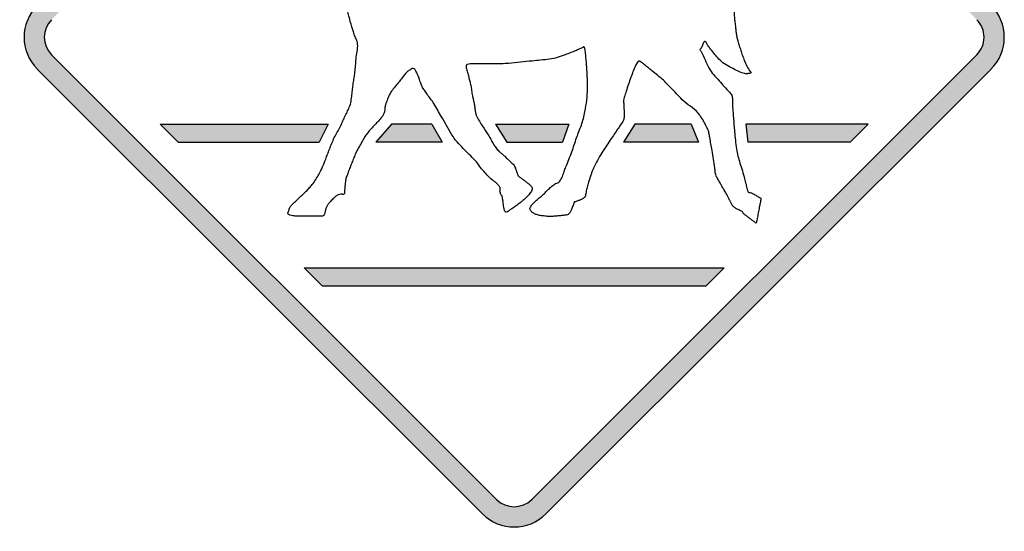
# Model space of a CAD drawing. Header units: inches. Extents: x -0.5 to 0.5, y -0.5 to 0.5.
# Tile 1 of 2: x -0.5 to 0.5, y -0.5 to 0.02. Entities that reach past the tile are written whole.
import ezdxf

# ---------------------------------------------------------------- set-up
doc = ezdxf.new("R2010")
doc.units = ezdxf.units.IN
doc.header["$MEASUREMENT"] = 0

msp = doc.modelspace()

# ---------------------------------------------------------------- hatches: boundary and pattern name
h = msp.add_hatch(color=7)
h.paths.add_polyline_path([(0.4865, -0.0325), (0.0325, -0.4865), (0.0277, -0.4907), (0.0227, -0.494), (0.0173, -0.4967), (0.0117, -0.4985), (0.0058, -0.4997), (0, -0.5), (-0.0058, -0.4997), (-0.0117, -0.4985), (-0.0173, -0.4967), (-0.0227, -0.494), (-0.0277, -0.4907), (-0.0325, -0.4865), (-0.4865, -0.0325), (-0.4907, -0.0277), (-0.494, -0.0227), (-0.4967, -0.0173), (-0.4985, -0.0117), (-0.4997, -0.0058), (-0.5, 0), (-0.4997, 0.0058), (-0.4985, 0.0117), (-0.4967, 0.0173), (-0.494, 0.0227), (-0.4907, 0.0277), (-0.4865, 0.0325), (-0.0325, 0.4865), (-0.0277, 0.4907), (-0.0227, 0.494), (-0.0173, 0.4967), (-0.0117, 0.4985), (-0.0058, 0.4997), (0, 0.5), (0.0058, 0.4997), (0.0117, 0.4985), (0.0173, 0.4967), (0.0227, 0.494), (0.0277, 0.4907), (0.0325, 0.4865), (0.4865, 0.0325), (0.4905, 0.0278), (0.4938, 0.0228), (0.4965, 0.0175), (0.4985, 0.0118), (0.4997, 0.006), (0.5, 0), (0.4997, -0.006), (0.4985, -0.0118), (0.4965, -0.0175), (0.4938, -0.0228), (0.4905, -0.0278), (0.4865, -0.0325)])
h.paths.add_polyline_path([(-0.472, -0.018), (-0.4743, -0.0153), (-0.4762, -0.0125), (-0.4777, -0.0095), (-0.4787, -0.0065), (-0.4792, -0.0032), (-0.4795, 0), (-0.4792, 0.0032), (-0.4787, 0.0065), (-0.4777, 0.0095), (-0.4762, 0.0125), (-0.4743, 0.0153), (-0.472, 0.0178), (-0.0178, 0.472), (-0.0153, 0.4743), (-0.0125, 0.4762), (-0.0095, 0.4777), (-0.0065, 0.4787), (-0.0032, 0.4792), (0, 0.4795), (0.0032, 0.4792), (0.0065, 0.4787), (0.0095, 0.4777), (0.0125, 0.4762), (0.0153, 0.4743), (0.0178, 0.472), (0.472, 0.0178), (0.4742, 0.0153), (0.476, 0.0127), (0.4775, 0.0097), (0.4785, 0.0065), (0.4792, 0.0033), (0.4795, 0), (0.4792, -0.0033), (0.4785, -0.0065), (0.4775, -0.0097), (0.476, -0.0127), (0.4742, -0.0153), (0.472, -0.018), (0.0178, -0.472), (0.0153, -0.4743), (0.0125, -0.4762), (0.0095, -0.4777), (0.0065, -0.4787), (0.0032, -0.4792), (0, -0.4795), (-0.0032, -0.4792), (-0.0065, -0.4787), (-0.0095, -0.4777), (-0.0125, -0.4762), (-0.0153, -0.4743), (-0.0178, -0.472), (-0.472, -0.018)], flags=0)
for points in [[(-0.3612, -0.0887), (-0.1898, -0.0887), (-0.1988, -0.107), (-0.3428, -0.107), (-0.3612, -0.0887)], [(-0.0735, -0.107), (-0.1412, -0.107), (-0.1252, -0.0887), (-0.084, -0.0887), (-0.0735, -0.107)], [(-0.0192, -0.0887), (0.0558, -0.0887), (0.0493, -0.107), (-0.0073, -0.107), (-0.0192, -0.0887)], [(0.188, -0.107), (0.1113, -0.107), (0.1232, -0.0887), (0.1807, -0.0887), (0.188, -0.107)], [(0.3612, -0.0887), (0.3428, -0.107), (0.2382, -0.107), (0.2363, -0.0887), (0.3612, -0.0887)], [(-0.2143, -0.2355), (0.2143, -0.2355), (0.196, -0.2538), (-0.196, -0.2538), (-0.2143, -0.2355)]]:
    msp.add_hatch(color=7).paths.add_polyline_path(points)

# ---------------------------------------------------------------- linework, layer by layer
at = {"color": 7}
for p, q in [((-0.472, -0.0179), (-0.0179, -0.472)), ((0.472, -0.0179), (0.0179, -0.472)), ((-0.4866, -0.0325), (-0.0324, -0.4866)), ((0.4866, -0.0325), (0.0324, -0.4866)), ((-0.3611, -0.0887), (-0.1899, -0.0887)), ((-0.3611, -0.0887), (-0.3428, -0.107)), ((-0.1899, -0.0887), (-0.1988, -0.107)), ((-0.1252, -0.0887), (-0.1412, -0.107)), ((-0.084, -0.0887), (-0.1252, -0.0887)), ((-0.084, -0.0887), (-0.0734, -0.107)), ((-0.0192, -0.0887), (0.0558, -0.0887)), ((-0.0192, -0.0887), (-0.0074, -0.107)), ((0.0558, -0.0887), (0.0493, -0.107)), ((0.1232, -0.0887), (0.1114, -0.107)), ((0.1807, -0.0887), (0.1232, -0.0887)), ((0.1807, -0.0887), (0.1879, -0.107)), ((0.3611, -0.0887), (0.2364, -0.0887)), ((0.2364, -0.0887), (0.2382, -0.107)), ((0.3611, -0.0887), (0.3428, -0.107)), ((-0.3428, -0.107), (-0.1988, -0.107)), ((-0.0734, -0.107), (-0.1412, -0.107)), ((-0.0074, -0.107), (0.0493, -0.107)), ((0.1879, -0.107), (0.1114, -0.107)), ((0.3428, -0.107), (0.2382, -0.107)), ((-0.2143, -0.2355), (0.2143, -0.2355)), ((-0.196, -0.2538), (-0.2143, -0.2355)), ((0.196, -0.2538), (0.2143, -0.2355)), ((-0.196, -0.2538), (0.196, -0.2538))]:
    msp.add_line(p, q, dxfattribs=at)
for points, knots in [([(0.0791, 0.1236), (0.0809, 0.1237), (0.0827, 0.1238), (0.0845, 0.124), (0.0863, 0.1242), (0.0881, 0.1244), (0.0899, 0.1246), (0.0916, 0.1248), (0.0934, 0.125), (0.0952, 0.1252), (0.0969, 0.1254), (0.0987, 0.1256), (0.1005, 0.1257), (0.1021, 0.1259), (0.1037, 0.1261), (0.1054, 0.1262), (0.107, 0.1263), (0.1087, 0.1264), (0.1103, 0.1265), (0.1115, 0.1266), (0.1127, 0.1266), (0.1138, 0.1266), (0.115, 0.1266), (0.1161, 0.1266), (0.1173, 0.1265), (0.1193, 0.1265), (0.1213, 0.1264), (0.1233, 0.1264), (0.1253, 0.1263), (0.1273, 0.1262), (0.1293, 0.1261), (0.1315, 0.126), (0.1338, 0.1259), (0.1361, 0.1258), (0.1383, 0.1257), (0.1406, 0.1255), (0.1429, 0.1254), (0.1449, 0.1253), (0.1469, 0.1252), (0.1489, 0.125), (0.1509, 0.1249), (0.1528, 0.1248), (0.1548, 0.1246), (0.1566, 0.1245), (0.1583, 0.1243), (0.16, 0.1241), (0.1617, 0.1239), (0.1634, 0.1236), (0.1651, 0.1233), (0.1675, 0.1228), (0.1697, 0.1223), (0.172, 0.1215), (0.1742, 0.1208), (0.1765, 0.1201), (0.1787, 0.1193), (0.1806, 0.1186), (0.1824, 0.1179), (0.1842, 0.1172), (0.186, 0.1164), (0.1878, 0.1157), (0.1896, 0.1148), (0.1913, 0.114), (0.193, 0.1131), (0.1947, 0.1121), (0.1964, 0.1111), (0.198, 0.11), (0.1995, 0.1089), (0.201, 0.1078), (0.2024, 0.1066), (0.2038, 0.1053), (0.2051, 0.104), (0.2064, 0.1027), (0.2076, 0.1013), (0.2092, 0.0996), (0.2106, 0.0979), (0.212, 0.0961), (0.2134, 0.0944), (0.2148, 0.0925), (0.216, 0.0907), (0.2171, 0.0889), (0.2182, 0.0871), (0.2192, 0.0853), (0.2202, 0.0835), (0.2211, 0.0816), (0.2219, 0.0797), (0.2226, 0.0781), (0.2233, 0.0764), (0.2239, 0.0747), (0.2246, 0.0731), (0.2251, 0.0714), (0.2256, 0.0696), (0.226, 0.0682), (0.2264, 0.0667), (0.2267, 0.0651), (0.227, 0.0636), (0.2271, 0.0621), (0.2272, 0.0606), (0.2272, 0.0589), (0.2272, 0.0573), (0.2271, 0.0557), (0.2271, 0.054), (0.2269, 0.0524), (0.2267, 0.0508), (0.2265, 0.0494), (0.2263, 0.048), (0.226, 0.0466), (0.2258, 0.0452), (0.2256, 0.0438), (0.2254, 0.0424), (0.2252, 0.0407), (0.225, 0.039), (0.2249, 0.0373), (0.2247, 0.0356), (0.2246, 0.0339), (0.2245, 0.0323), (0.2244, 0.0305), (0.2243, 0.0288), (0.2243, 0.0271), (0.2243, 0.0253), (0.2243, 0.0236), (0.2245, 0.0219), (0.2247, 0.0201), (0.2249, 0.0183), (0.225, 0.0166), (0.2252, 0.0148), (0.2254, 0.0131), (0.2257, 0.0113), (0.2258, 0.0099), (0.226, 0.0085), (0.2261, 0.0071), (0.2263, 0.0056), (0.2265, 0.0042), (0.2267, 0.0028), (0.2269, 0.0015), (0.2272, 0.0001), (0.2275, -0.0012), (0.2279, -0.0026), (0.2282, -0.0039), (0.2286, -0.0052), (0.229, -0.0068), (0.2295, -0.0084), (0.23, -0.0099), (0.2305, -0.0115), (0.231, -0.0131), (0.2314, -0.0146), (0.232, -0.0164), (0.2326, -0.0181), (0.2333, -0.0198), (0.2339, -0.0215), (0.2346, -0.0232), (0.2353, -0.0249), (0.2361, -0.0269), (0.2371, -0.0289), (0.2381, -0.0309), (0.2392, -0.0328), (0.2404, -0.0346), (0.2417, -0.0364)], [0, 0, 0, 0, 1, 1, 1, 2, 2, 2, 3, 3, 3, 4, 4, 4, 5, 5, 5, 6, 6, 6, 7, 7, 7, 8, 8, 8, 9, 9, 9, 10, 10, 10, 11, 11, 11, 12, 12, 12, 13, 13, 13, 14, 14, 14, 15, 15, 15, 16, 16, 16, 17, 17, 17, 18, 18, 18, 19, 19, 19, 20, 20, 20, 21, 21, 21, 22, 22, 22, 23, 23, 23, 24, 24, 24, 25, 25, 25, 26, 26, 26, 27, 27, 27, 28, 28, 28, 29, 29, 29, 30, 30, 30, 31, 31, 31, 32, 32, 32, 33, 33, 33, 34, 34, 34, 35, 35, 35, 36, 36, 36, 37, 37, 37, 38, 38, 38, 39, 39, 39, 40, 40, 40, 41, 41, 41, 42, 42, 42, 43, 43, 43, 44, 44, 44, 45, 45, 45, 46, 46, 46, 47, 47, 47, 48, 48, 48, 49, 49, 49, 50, 50, 50, 51, 51, 51, 52, 52, 52, 52]), ([(-0.1633, 0.0032), (-0.1638, 0.0047), (-0.1642, 0.0061), (-0.1647, 0.0075), (-0.1651, 0.0089), (-0.1656, 0.0104), (-0.166, 0.0118), (-0.1666, 0.0139), (-0.1672, 0.016), (-0.1677, 0.0181), (-0.1683, 0.0203), (-0.1689, 0.0224), (-0.1694, 0.0245), (-0.1699, 0.0263), (-0.1703, 0.028), (-0.1706, 0.0298), (-0.171, 0.0316), (-0.1714, 0.0333), (-0.1719, 0.035)], [0, 0, 0, 0, 1, 1, 1, 2, 2, 2, 3, 3, 3, 4, 4, 4, 5, 5, 5, 6, 6, 6, 6]), ([(0.4866, -0.0324), (0.4952, -0.0238), (0.5, -0.0122), (0.5, 0), (0.5, 0.0122), (0.4952, 0.0238), (0.4866, 0.0324)], [0, 0, 0, 0, 1, 1, 1, 2, 2, 2, 2]), ([(0.472, -0.0179), (0.4768, -0.0132), (0.4794, -0.0067), (0.4794, 0), (0.4794, 0.0067), (0.4768, 0.0132), (0.472, 0.0179)], [0, 0, 0, 0, 1, 1, 1, 2, 2, 2, 2]), ([(-0.1597, -0.007), (-0.1598, -0.0052), (-0.1603, -0.0034), (-0.1612, -0.0018), (-0.162, -0.0002), (-0.1627, 0.0015), (-0.1633, 0.0032)], [0, 0, 0, 0, 1, 1, 1, 2, 2, 2, 2]), ([(-0.1613, -0.0222), (-0.161, -0.0197), (-0.1606, -0.0171), (-0.1602, -0.0146), (-0.1598, -0.0121), (-0.1596, -0.0096), (-0.1597, -0.007)], [0, 0, 0, 0, 1, 1, 1, 2, 2, 2, 2]), ([(0.1937, -0.0047), (0.193, -0.0058), (0.1925, -0.0069), (0.192, -0.0082), (0.1916, -0.0094), (0.191, -0.0106), (0.1903, -0.0117)], [0, 0, 0, 0, 1, 1, 1, 2, 2, 2, 2]), ([(0.1967, -0.0072), (0.1965, -0.0069), (0.1964, -0.0065), (0.1963, -0.0061), (0.1962, -0.0057), (0.196, -0.0053), (0.1958, -0.005)], [0, 0, 0, 0, 1, 1, 1, 2, 2, 2, 2]), ([(0.21, -0.0235), (0.2085, -0.0219), (0.2071, -0.0203), (0.2057, -0.0187), (0.2043, -0.0171), (0.2029, -0.0154), (0.2016, -0.0137), (0.2008, -0.0126), (0.1999, -0.0116), (0.1991, -0.0105), (0.1982, -0.0094), (0.1975, -0.0083), (0.1967, -0.0072)], [0, 0, 0, 0, 1, 1, 1, 2, 2, 2, 3, 3, 3, 4, 4, 4, 4]), ([(0.0519, -0.0179), (0.0493, -0.019), (0.0467, -0.0199), (0.044, -0.0208), (0.0414, -0.0216), (0.0386, -0.0222), (0.0359, -0.0225), (0.0329, -0.0228), (0.03, -0.0231), (0.027, -0.0234), (0.0241, -0.0237), (0.0211, -0.024), (0.0182, -0.0243), (0.0142, -0.0247), (0.0103, -0.0251), (0.0063, -0.0255), (0.0023, -0.0259), (-0.0017, -0.0264), (-0.0056, -0.0268), (-0.0068, -0.0269), (-0.0081, -0.027), (-0.0093, -0.027), (-0.0105, -0.0271), (-0.0117, -0.0271), (-0.0129, -0.0271), (-0.0154, -0.0271), (-0.0178, -0.0271), (-0.0202, -0.0271), (-0.0226, -0.0271), (-0.0251, -0.0271), (-0.0275, -0.0271), (-0.0299, -0.0271), (-0.0323, -0.0271), (-0.0347, -0.0272), (-0.037, -0.0272), (-0.0394, -0.0272), (-0.0418, -0.0272)], [0, 0, 0, 0, 1, 1, 1, 2, 2, 2, 3, 3, 3, 4, 4, 4, 5, 5, 5, 6, 6, 6, 7, 7, 7, 8, 8, 8, 9, 9, 9, 10, 10, 10, 11, 11, 11, 12, 12, 12, 12]), ([(0.0464, -0.1469), (0.0476, -0.1455), (0.0485, -0.1439), (0.0492, -0.1422), (0.0498, -0.1405), (0.0504, -0.1389), (0.051, -0.1372), (0.0515, -0.1356), (0.0521, -0.134), (0.0528, -0.1323), (0.0538, -0.1298), (0.0548, -0.1272), (0.0558, -0.1247), (0.0568, -0.1221), (0.0578, -0.1196), (0.0588, -0.117), (0.0596, -0.1146), (0.0605, -0.1123), (0.0612, -0.1099), (0.062, -0.1075), (0.0628, -0.1052), (0.0636, -0.1028), (0.0644, -0.1006), (0.0652, -0.0984), (0.066, -0.0963), (0.0669, -0.0941), (0.0677, -0.0919), (0.0685, -0.0897), (0.0693, -0.0875), (0.07, -0.0853), (0.0706, -0.083), (0.0712, -0.0808), (0.0717, -0.0785), (0.0722, -0.0762), (0.073, -0.0722), (0.0736, -0.0682), (0.074, -0.0642), (0.0745, -0.0602), (0.0747, -0.0562), (0.0747, -0.0521), (0.0747, -0.0499), (0.0747, -0.0477), (0.0747, -0.0455), (0.0747, -0.0433), (0.0746, -0.0411), (0.0745, -0.0388), (0.0744, -0.0366), (0.0742, -0.0343), (0.0741, -0.032), (0.074, -0.0297), (0.0739, -0.0274), (0.0736, -0.0252), (0.0735, -0.0233), (0.0733, -0.0214), (0.0731, -0.0195), (0.0729, -0.0176), (0.0727, -0.0157), (0.0724, -0.0138)], [0, 0, 0, 0, 1, 1, 1, 2, 2, 2, 3, 3, 3, 4, 4, 4, 5, 5, 5, 6, 6, 6, 7, 7, 7, 8, 8, 8, 9, 9, 9, 10, 10, 10, 11, 11, 11, 12, 12, 12, 13, 13, 13, 14, 14, 14, 15, 15, 15, 16, 16, 16, 17, 17, 17, 18, 18, 18, 19, 19, 19, 19]), ([(0.0701, -0.0105), (0.069, -0.011), (0.068, -0.0115), (0.0669, -0.012), (0.0658, -0.0124), (0.0648, -0.0129), (0.0637, -0.0134), (0.0618, -0.0142), (0.0598, -0.015), (0.0578, -0.0157), (0.0559, -0.0165), (0.0539, -0.0172), (0.0519, -0.0179)], [0, 0, 0, 0, 1, 1, 1, 2, 2, 2, 3, 3, 3, 4, 4, 4, 4]), ([(0.0724, -0.0138), (0.0724, -0.0133), (0.0723, -0.0129), (0.0723, -0.0125), (0.0722, -0.012), (0.0722, -0.0116), (0.072, -0.0112), (0.0719, -0.0109), (0.0718, -0.0106), (0.0717, -0.0103)], [0, 0, 0, 0, 1, 1, 1, 2, 2, 2, 3, 3, 3, 3]), ([(0.1895, -0.0126), (0.1896, -0.013), (0.1898, -0.0134), (0.19, -0.0137), (0.1903, -0.014), (0.1905, -0.0144), (0.1907, -0.0147)], [0, 0, 0, 0, 1, 1, 1, 2, 2, 2, 2]), ([(0.1907, -0.0147), (0.1922, -0.0174), (0.1935, -0.0202), (0.1947, -0.023), (0.1959, -0.0258), (0.1972, -0.0285), (0.1986, -0.0313)], [0, 0, 0, 0, 1, 1, 1, 2, 2, 2, 2]), ([(-0.1682, -0.0715), (-0.1674, -0.0695), (-0.1668, -0.0674), (-0.1664, -0.0653), (-0.1661, -0.0631), (-0.1658, -0.0609), (-0.1656, -0.0588), (-0.1653, -0.0568), (-0.1651, -0.0548), (-0.1649, -0.0529), (-0.1647, -0.0509), (-0.1644, -0.049), (-0.1642, -0.047), (-0.1639, -0.0451), (-0.1636, -0.0433), (-0.1633, -0.0414), (-0.163, -0.0396), (-0.1627, -0.0377), (-0.1625, -0.0358), (-0.1622, -0.0336), (-0.162, -0.0313), (-0.1618, -0.029), (-0.1616, -0.0267), (-0.1615, -0.0245), (-0.1613, -0.0222)], [0, 0, 0, 0, 1, 1, 1, 2, 2, 2, 3, 3, 3, 4, 4, 4, 5, 5, 5, 6, 6, 6, 7, 7, 7, 8, 8, 8, 8]), ([(-0.049, -0.029), (-0.0491, -0.0294), (-0.0491, -0.0298), (-0.0491, -0.0301), (-0.0491, -0.0305), (-0.049, -0.0309), (-0.049, -0.0312), (-0.0486, -0.0328), (-0.0482, -0.0344), (-0.0477, -0.036), (-0.0473, -0.0375), (-0.0468, -0.0391), (-0.0464, -0.0407), (-0.046, -0.0421), (-0.0457, -0.0435), (-0.0453, -0.0449), (-0.0449, -0.0463), (-0.0446, -0.0478), (-0.0443, -0.0492)], [0, 0, 0, 0, 1, 1, 1, 2, 2, 2, 3, 3, 3, 4, 4, 4, 5, 5, 5, 6, 6, 6, 6]), ([(-0.0418, -0.0272), (-0.0429, -0.0272), (-0.0439, -0.0272), (-0.0449, -0.0272), (-0.0459, -0.0272), (-0.0469, -0.0275), (-0.0479, -0.0279)], [0, 0, 0, 0, 1, 1, 1, 2, 2, 2, 2]), ([(0.1241, -0.0283), (0.1231, -0.0303), (0.1222, -0.0324), (0.1214, -0.0345), (0.1206, -0.0367), (0.1198, -0.0388), (0.119, -0.0409), (0.1182, -0.0433), (0.1173, -0.0456), (0.1166, -0.048), (0.1158, -0.0503), (0.115, -0.0527), (0.1143, -0.0551)], [0, 0, 0, 0, 1, 1, 1, 2, 2, 2, 3, 3, 3, 4, 4, 4, 4]), ([(0.1269, -0.0246), (0.1262, -0.025), (0.1257, -0.0255), (0.1253, -0.0262), (0.1249, -0.0269), (0.1245, -0.0276), (0.1241, -0.0283)], [0, 0, 0, 0, 1, 1, 1, 2, 2, 2, 2]), ([(0.1714, -0.0638), (0.1695, -0.0618), (0.1675, -0.0598), (0.1656, -0.0578), (0.1637, -0.0557), (0.1618, -0.0537), (0.1598, -0.0517), (0.1581, -0.05), (0.1564, -0.0483), (0.1548, -0.0465), (0.1531, -0.0448), (0.1514, -0.0432), (0.1496, -0.0416), (0.1475, -0.0399), (0.1454, -0.0382), (0.1432, -0.0365), (0.1411, -0.0347), (0.139, -0.033), (0.1369, -0.0314), (0.1355, -0.0303), (0.1342, -0.0292), (0.1328, -0.0281), (0.1314, -0.027), (0.1301, -0.0259), (0.1287, -0.0249), (0.1284, -0.0247), (0.1281, -0.0245), (0.1278, -0.0245)], [0, 0, 0, 0, 1, 1, 1, 2, 2, 2, 3, 3, 3, 4, 4, 4, 5, 5, 5, 6, 6, 6, 7, 7, 7, 8, 8, 8, 9, 9, 9, 9]), ([(0.2234, -0.0321), (0.221, -0.0309), (0.2186, -0.0297), (0.2163, -0.0283), (0.214, -0.027), (0.2119, -0.0254), (0.21, -0.0235)], [0, 0, 0, 0, 1, 1, 1, 2, 2, 2, 2]), ([(-0.1059, -0.0331), (-0.1069, -0.0336), (-0.1078, -0.0342), (-0.1086, -0.0348), (-0.1095, -0.0355), (-0.1102, -0.0363), (-0.1109, -0.0371), (-0.112, -0.0385), (-0.1131, -0.0399), (-0.1142, -0.0413), (-0.1153, -0.0427), (-0.1164, -0.0441), (-0.1175, -0.0455), (-0.1188, -0.0471), (-0.1201, -0.0487), (-0.1214, -0.0503), (-0.1227, -0.0519), (-0.124, -0.0536), (-0.1252, -0.0552)], [0, 0, 0, 0, 1, 1, 1, 2, 2, 2, 3, 3, 3, 4, 4, 4, 5, 5, 5, 6, 6, 6, 6]), ([(-0.1002, -0.0348), (-0.1004, -0.0343), (-0.1007, -0.0338), (-0.101, -0.0333), (-0.1013, -0.0329), (-0.1017, -0.0325), (-0.1022, -0.0322)], [0, 0, 0, 0, 1, 1, 1, 2, 2, 2, 2]), ([(-0.0974, -0.041), (-0.0979, -0.04), (-0.0983, -0.039), (-0.0988, -0.0379), (-0.0992, -0.0369), (-0.0997, -0.0358), (-0.1002, -0.0348)], [0, 0, 0, 0, 1, 1, 1, 2, 2, 2, 2]), ([(0.1986, -0.0313), (0.1999, -0.0337), (0.2016, -0.0361), (0.2034, -0.0382), (0.2053, -0.0403), (0.2072, -0.0424), (0.2091, -0.0445), (0.2108, -0.0465), (0.2126, -0.0484), (0.2143, -0.0504), (0.2161, -0.0523), (0.2178, -0.0543), (0.2195, -0.0562)], [0, 0, 0, 0, 1, 1, 1, 2, 2, 2, 3, 3, 3, 4, 4, 4, 4]), ([(0.2352, -0.0371), (0.2331, -0.0366), (0.2311, -0.0359), (0.2292, -0.035), (0.2272, -0.0341), (0.2253, -0.0331), (0.2234, -0.0321)], [0, 0, 0, 0, 1, 1, 1, 2, 2, 2, 2]), ([(0.2417, -0.0364), (0.2407, -0.0368), (0.2396, -0.037), (0.2385, -0.0372), (0.2374, -0.0374), (0.2363, -0.0374), (0.2352, -0.0371)], [0, 0, 0, 0, 1, 1, 1, 2, 2, 2, 2]), ([(-0.094, -0.0502), (-0.0947, -0.0487), (-0.0953, -0.0472), (-0.0958, -0.0456), (-0.0963, -0.0441), (-0.0968, -0.0425), (-0.0974, -0.041)], [0, 0, 0, 0, 1, 1, 1, 2, 2, 2, 2]), ([(-0.0819, -0.0678), (-0.0829, -0.0661), (-0.084, -0.0645), (-0.0853, -0.0629), (-0.0865, -0.0614), (-0.0877, -0.0598), (-0.0888, -0.0581), (-0.0898, -0.0568), (-0.0907, -0.0555), (-0.0916, -0.0542), (-0.0925, -0.0529), (-0.0933, -0.0516), (-0.094, -0.0502)], [0, 0, 0, 0, 1, 1, 1, 2, 2, 2, 3, 3, 3, 4, 4, 4, 4]), ([(-0.0443, -0.0492), (-0.0439, -0.0509), (-0.0436, -0.0527), (-0.0434, -0.0544), (-0.0432, -0.0562), (-0.043, -0.0579), (-0.0426, -0.0597)], [0, 0, 0, 0, 1, 1, 1, 2, 2, 2, 2]), ([(-0.1252, -0.0552), (-0.1263, -0.0566), (-0.1271, -0.0581), (-0.1278, -0.0597), (-0.1285, -0.0614), (-0.1291, -0.063), (-0.1297, -0.0646)], [0, 0, 0, 0, 1, 1, 1, 2, 2, 2, 2]), ([(-0.0426, -0.0597), (-0.0424, -0.0609), (-0.0421, -0.0622), (-0.0418, -0.0634), (-0.0415, -0.0646), (-0.0413, -0.0659), (-0.041, -0.0671), (-0.0407, -0.0685), (-0.0405, -0.0699), (-0.0403, -0.0713), (-0.0402, -0.0727), (-0.04, -0.0741), (-0.0397, -0.0755), (-0.0396, -0.0766), (-0.0393, -0.0777), (-0.039, -0.0787), (-0.0387, -0.0798), (-0.0383, -0.0808), (-0.0378, -0.0817), (-0.0368, -0.0835), (-0.0358, -0.0853), (-0.0347, -0.087), (-0.0336, -0.0888), (-0.0325, -0.0905), (-0.0314, -0.0922), (-0.0305, -0.0937), (-0.0296, -0.0951), (-0.0286, -0.0965), (-0.0277, -0.098), (-0.0268, -0.0994), (-0.0259, -0.1008), (-0.025, -0.1023), (-0.0241, -0.1038), (-0.0233, -0.1053), (-0.0225, -0.1068), (-0.0216, -0.1083), (-0.0207, -0.1098), (-0.0199, -0.1111), (-0.0189, -0.1124), (-0.018, -0.1136), (-0.017, -0.1148), (-0.016, -0.116), (-0.0148, -0.117)], [0, 0, 0, 0, 1, 1, 1, 2, 2, 2, 3, 3, 3, 4, 4, 4, 5, 5, 5, 6, 6, 6, 7, 7, 7, 8, 8, 8, 9, 9, 9, 10, 10, 10, 11, 11, 11, 12, 12, 12, 13, 13, 13, 14, 14, 14, 14]), ([(0.1143, -0.0551), (0.1137, -0.0568), (0.1131, -0.0586), (0.1125, -0.0604), (0.1118, -0.0621), (0.1116, -0.0639), (0.1116, -0.0658)], [0, 0, 0, 0, 1, 1, 1, 2, 2, 2, 2]), ([(0.2195, -0.0562), (0.2201, -0.0569), (0.2206, -0.0575), (0.2212, -0.0581), (0.2218, -0.0587), (0.2222, -0.0595), (0.2224, -0.0603)], [0, 0, 0, 0, 1, 1, 1, 2, 2, 2, 2]), ([(-0.1297, -0.0646), (-0.1301, -0.0656), (-0.1305, -0.0666), (-0.1308, -0.0676), (-0.1312, -0.0686), (-0.1315, -0.0696), (-0.1318, -0.0706)], [0, 0, 0, 0, 1, 1, 1, 2, 2, 2, 2]), ([(-0.0397, -0.126), (-0.0417, -0.1238), (-0.0437, -0.1217), (-0.0458, -0.1198), (-0.0479, -0.1178), (-0.0499, -0.1158), (-0.0519, -0.1137), (-0.0541, -0.1115), (-0.0562, -0.1092), (-0.0582, -0.1069), (-0.0603, -0.1046), (-0.0621, -0.1022), (-0.0636, -0.0995), (-0.0654, -0.0965), (-0.0672, -0.0934), (-0.0689, -0.0903), (-0.0707, -0.0873), (-0.0724, -0.0842), (-0.0742, -0.0812), (-0.0755, -0.0789), (-0.0768, -0.0767), (-0.078, -0.0745), (-0.0793, -0.0723), (-0.0806, -0.07), (-0.0819, -0.0678)], [0, 0, 0, 0, 1, 1, 1, 2, 2, 2, 3, 3, 3, 4, 4, 4, 5, 5, 5, 6, 6, 6, 7, 7, 7, 8, 8, 8, 8]), ([(0.1116, -0.0658), (0.1117, -0.067), (0.1117, -0.0682), (0.1118, -0.0694), (0.1119, -0.0707), (0.1119, -0.0719), (0.112, -0.0731), (0.112, -0.0742), (0.1121, -0.0752), (0.1122, -0.0763), (0.1122, -0.0773), (0.1123, -0.0784), (0.1123, -0.0794), (0.1124, -0.0806), (0.1123, -0.0817), (0.112, -0.0829), (0.1117, -0.084), (0.1113, -0.0851), (0.1107, -0.0861), (0.1098, -0.0876), (0.1088, -0.0891), (0.1078, -0.0906), (0.1068, -0.0921), (0.1058, -0.0935), (0.1048, -0.095), (0.1036, -0.0968), (0.1024, -0.0986), (0.1012, -0.1003), (0.0999, -0.1021), (0.0987, -0.1039), (0.0975, -0.1056), (0.0961, -0.1077), (0.0948, -0.1097), (0.0935, -0.1118), (0.0922, -0.1138), (0.0909, -0.1159), (0.0895, -0.118), (0.0879, -0.1205), (0.0864, -0.1231), (0.085, -0.1257), (0.0835, -0.1283), (0.0822, -0.131), (0.081, -0.1337), (0.0801, -0.1358), (0.0792, -0.138), (0.0784, -0.1402), (0.0776, -0.1424), (0.0769, -0.1446), (0.0763, -0.1469), (0.0758, -0.1485), (0.0753, -0.1502), (0.0748, -0.1519), (0.0742, -0.1535), (0.0738, -0.1552), (0.0735, -0.1569)], [0, 0, 0, 0, 1, 1, 1, 2, 2, 2, 3, 3, 3, 4, 4, 4, 5, 5, 5, 6, 6, 6, 7, 7, 7, 8, 8, 8, 9, 9, 9, 10, 10, 10, 11, 11, 11, 12, 12, 12, 13, 13, 13, 14, 14, 14, 15, 15, 15, 16, 16, 16, 17, 17, 17, 18, 18, 18, 18]), ([(0.1877, -0.0776), (0.1853, -0.0749), (0.1827, -0.0725), (0.1797, -0.0705), (0.1768, -0.0685), (0.174, -0.0662), (0.1714, -0.0638)], [0, 0, 0, 0, 1, 1, 1, 2, 2, 2, 2]), ([(0.2224, -0.0603), (0.2226, -0.0616), (0.2227, -0.0629), (0.2226, -0.0643), (0.2226, -0.0656), (0.2226, -0.067), (0.2226, -0.0683)], [0, 0, 0, 0, 1, 1, 1, 2, 2, 2, 2]), ([(0.2226, -0.0683), (0.2228, -0.0706), (0.2229, -0.073), (0.2231, -0.0753), (0.2233, -0.0776), (0.2234, -0.08), (0.2236, -0.0823), (0.2238, -0.0846), (0.224, -0.087), (0.2242, -0.0893), (0.2244, -0.0916), (0.2246, -0.0939), (0.2247, -0.0963), (0.225, -0.0992), (0.2253, -0.1022), (0.2256, -0.1052), (0.226, -0.1081), (0.2264, -0.1111), (0.2268, -0.114), (0.2272, -0.1165), (0.2277, -0.1189), (0.2283, -0.1213), (0.229, -0.1237), (0.2296, -0.1261), (0.2303, -0.1285), (0.2311, -0.1311), (0.2319, -0.1338), (0.2328, -0.1365), (0.2336, -0.1391), (0.2344, -0.1418), (0.2351, -0.1445), (0.2356, -0.1463), (0.236, -0.1482), (0.2365, -0.15), (0.2369, -0.1518), (0.2373, -0.1536), (0.2378, -0.1554)], [0, 0, 0, 0, 1, 1, 1, 2, 2, 2, 3, 3, 3, 4, 4, 4, 5, 5, 5, 6, 6, 6, 7, 7, 7, 8, 8, 8, 9, 9, 9, 10, 10, 10, 11, 11, 11, 12, 12, 12, 12]), ([(-0.1774, -0.0915), (-0.1767, -0.0898), (-0.1759, -0.0882), (-0.1752, -0.0865), (-0.1745, -0.0849), (-0.1737, -0.0832), (-0.173, -0.0816), (-0.1722, -0.0799), (-0.1714, -0.0782), (-0.1705, -0.0766), (-0.1697, -0.0749), (-0.1689, -0.0732), (-0.1682, -0.0715)], [0, 0, 0, 0, 1, 1, 1, 2, 2, 2, 3, 3, 3, 4, 4, 4, 4]), ([(-0.1322, -0.0754), (-0.1325, -0.0765), (-0.1328, -0.0776), (-0.1333, -0.0786), (-0.1338, -0.0797), (-0.1344, -0.0807), (-0.1351, -0.0816), (-0.1363, -0.0829), (-0.1375, -0.0842), (-0.1386, -0.0856), (-0.1398, -0.0869), (-0.141, -0.0882), (-0.1422, -0.0895), (-0.1434, -0.0909), (-0.1447, -0.0923), (-0.1459, -0.0936), (-0.1472, -0.095), (-0.1484, -0.0964), (-0.1496, -0.0978)], [0, 0, 0, 0, 1, 1, 1, 2, 2, 2, 3, 3, 3, 4, 4, 4, 5, 5, 5, 6, 6, 6, 6]), ([(-0.1318, -0.0706), (-0.132, -0.0714), (-0.1321, -0.0722), (-0.132, -0.073), (-0.132, -0.0738), (-0.1321, -0.0746), (-0.1322, -0.0754)], [0, 0, 0, 0, 1, 1, 1, 2, 2, 2, 2]), ([(0.2046, -0.1335), (0.2041, -0.1306), (0.2036, -0.1276), (0.2032, -0.1246), (0.2028, -0.1216), (0.2023, -0.1186), (0.2018, -0.1156), (0.2014, -0.1134), (0.2011, -0.1112), (0.2007, -0.109), (0.2003, -0.1068), (0.1999, -0.1046), (0.1995, -0.1024), (0.1994, -0.1016), (0.1993, -0.1008), (0.1992, -0.1001), (0.199, -0.0993), (0.1989, -0.0986), (0.1987, -0.0978), (0.1986, -0.097), (0.1983, -0.0962), (0.1981, -0.0955), (0.1978, -0.0947), (0.1974, -0.094), (0.1971, -0.0933), (0.1967, -0.0924), (0.1963, -0.0916), (0.1959, -0.0908), (0.1955, -0.09), (0.1951, -0.0891), (0.1947, -0.0883), (0.1943, -0.0876), (0.1939, -0.0869), (0.1935, -0.0862), (0.1931, -0.0855), (0.1927, -0.0848), (0.1923, -0.0841), (0.1916, -0.0829), (0.1909, -0.0818), (0.1901, -0.0807), (0.1893, -0.0797), (0.1885, -0.0786), (0.1877, -0.0776)], [0, 0, 0, 0, 1, 1, 1, 2, 2, 2, 3, 3, 3, 4, 4, 4, 5, 5, 5, 6, 6, 6, 7, 7, 7, 8, 8, 8, 9, 9, 9, 10, 10, 10, 11, 11, 11, 12, 12, 12, 13, 13, 13, 14, 14, 14, 14]), ([(-0.1835, -0.1024), (-0.1826, -0.1005), (-0.1816, -0.0987), (-0.1805, -0.0969), (-0.1794, -0.0952), (-0.1784, -0.0933), (-0.1774, -0.0915)], [0, 0, 0, 0, 1, 1, 1, 2, 2, 2, 2]), ([(-0.1496, -0.0978), (-0.1508, -0.0992), (-0.1518, -0.1006), (-0.1527, -0.1022), (-0.1536, -0.1038), (-0.1545, -0.1053), (-0.1553, -0.1069)], [0, 0, 0, 0, 1, 1, 1, 2, 2, 2, 2]), ([(-0.2275, -0.1718), (-0.2263, -0.1706), (-0.2252, -0.1695), (-0.224, -0.1684), (-0.2228, -0.1673), (-0.2216, -0.1662), (-0.2205, -0.1651), (-0.2191, -0.1638), (-0.2177, -0.1624), (-0.2163, -0.1611), (-0.2149, -0.1598), (-0.2135, -0.1585), (-0.2121, -0.1572), (-0.211, -0.1561), (-0.21, -0.155), (-0.209, -0.1539), (-0.208, -0.1527), (-0.2071, -0.1516), (-0.2061, -0.1504), (-0.2048, -0.1488), (-0.2035, -0.1471), (-0.2024, -0.1454), (-0.2012, -0.1436), (-0.2001, -0.1418), (-0.1992, -0.14), (-0.1979, -0.1375), (-0.1967, -0.1349), (-0.1955, -0.1324), (-0.1944, -0.1298), (-0.1933, -0.1272), (-0.1923, -0.1245), (-0.1917, -0.1228), (-0.191, -0.1211), (-0.1904, -0.1194), (-0.1898, -0.1177), (-0.1891, -0.116), (-0.1885, -0.1143), (-0.1877, -0.1123), (-0.1869, -0.1103), (-0.1861, -0.1083), (-0.1853, -0.1063), (-0.1844, -0.1043), (-0.1835, -0.1024)], [0, 0, 0, 0, 1, 1, 1, 2, 2, 2, 3, 3, 3, 4, 4, 4, 5, 5, 5, 6, 6, 6, 7, 7, 7, 8, 8, 8, 9, 9, 9, 10, 10, 10, 11, 11, 11, 12, 12, 12, 13, 13, 13, 14, 14, 14, 14]), ([(-0.1553, -0.1069), (-0.1565, -0.1089), (-0.1576, -0.1109), (-0.1588, -0.1129), (-0.1599, -0.1149), (-0.161, -0.117), (-0.1619, -0.1191), (-0.1626, -0.1208), (-0.1633, -0.1225), (-0.164, -0.1242), (-0.1647, -0.1259), (-0.1654, -0.1276), (-0.166, -0.1293), (-0.1667, -0.1309), (-0.1673, -0.1325), (-0.1679, -0.1342), (-0.1686, -0.1358), (-0.1692, -0.1374), (-0.1698, -0.1391), (-0.1703, -0.1404), (-0.1708, -0.1417), (-0.1713, -0.1431), (-0.1718, -0.1444), (-0.1721, -0.1458), (-0.1722, -0.1472), (-0.1723, -0.1483), (-0.1725, -0.1494), (-0.1726, -0.1504), (-0.1727, -0.1515), (-0.1727, -0.1525), (-0.1728, -0.1536), (-0.1729, -0.1541), (-0.1729, -0.1546), (-0.1729, -0.1551), (-0.173, -0.1556), (-0.173, -0.156), (-0.173, -0.1565), (-0.1731, -0.157), (-0.1731, -0.1575), (-0.1731, -0.158), (-0.1731, -0.1585), (-0.1732, -0.159), (-0.1732, -0.1595)], [0, 0, 0, 0, 1, 1, 1, 2, 2, 2, 3, 3, 3, 4, 4, 4, 5, 5, 5, 6, 6, 6, 7, 7, 7, 8, 8, 8, 9, 9, 9, 10, 10, 10, 11, 11, 11, 12, 12, 12, 13, 13, 13, 14, 14, 14, 14]), ([(-0.0148, -0.117), (-0.014, -0.1178), (-0.0132, -0.1185), (-0.0123, -0.1191), (-0.0115, -0.1198), (-0.0107, -0.1205), (-0.0099, -0.1212)], [0, 0, 0, 0, 1, 1, 1, 2, 2, 2, 2]), ([(-0.0225, -0.1457), (-0.0241, -0.1444), (-0.0255, -0.143), (-0.0269, -0.1415), (-0.0282, -0.14), (-0.0296, -0.1385), (-0.0309, -0.1369), (-0.0325, -0.1352), (-0.034, -0.1334), (-0.0354, -0.1315), (-0.0367, -0.1296), (-0.0382, -0.1278), (-0.0397, -0.126)], [0, 0, 0, 0, 1, 1, 1, 2, 2, 2, 3, 3, 3, 4, 4, 4, 4]), ([(-0.0099, -0.1212), (-0.0089, -0.1222), (-0.008, -0.1231), (-0.007, -0.1241), (-0.0061, -0.1251), (-0.0051, -0.126), (-0.0041, -0.127)], [0, 0, 0, 0, 1, 1, 1, 2, 2, 2, 2]), ([(-0.0041, -0.127), (-0.0035, -0.1275), (-0.0029, -0.128), (-0.0023, -0.1285), (-0.0016, -0.1289), (-0.0011, -0.1295), (-0.0006, -0.1301)], [0, 0, 0, 0, 1, 1, 1, 2, 2, 2, 2]), ([(-0.0006, -0.1301), (-0.0002, -0.1307), (0.0001, -0.1312), (0.0004, -0.1318), (0.0007, -0.1324), (0.0009, -0.133), (0.0012, -0.1337), (0.0013, -0.1342), (0.0015, -0.1346), (0.0017, -0.1351), (0.0018, -0.1356), (0.002, -0.1361), (0.0022, -0.1366), (0.0023, -0.1369), (0.0024, -0.1372), (0.0025, -0.1375), (0.0027, -0.1378), (0.0028, -0.1381), (0.0029, -0.1384)], [0, 0, 0, 0, 1, 1, 1, 2, 2, 2, 3, 3, 3, 4, 4, 4, 5, 5, 5, 6, 6, 6, 6]), ([(0.0029, -0.1384), (0.0031, -0.1389), (0.0033, -0.1394), (0.0034, -0.1399), (0.0036, -0.1404), (0.0038, -0.1409), (0.004, -0.1414)], [0, 0, 0, 0, 1, 1, 1, 2, 2, 2, 2]), ([(0.2065, -0.1424), (0.2058, -0.1411), (0.2053, -0.1396), (0.2051, -0.1381), (0.205, -0.1366), (0.2048, -0.1351), (0.2046, -0.1335)], [0, 0, 0, 0, 1, 1, 1, 2, 2, 2, 2]), ([(-0.0181, -0.1489), (-0.0187, -0.1482), (-0.0194, -0.1476), (-0.0202, -0.1472), (-0.021, -0.1467), (-0.0218, -0.1462), (-0.0225, -0.1457)], [0, 0, 0, 0, 1, 1, 1, 2, 2, 2, 2]), ([(-0.0144, -0.1536), (-0.0146, -0.1531), (-0.0148, -0.1527), (-0.0151, -0.1524), (-0.0154, -0.152), (-0.0157, -0.1516), (-0.016, -0.1513), (-0.0163, -0.1509), (-0.0167, -0.1505), (-0.017, -0.1501), (-0.0174, -0.1497), (-0.0177, -0.1493), (-0.0181, -0.1489)], [0, 0, 0, 0, 1, 1, 1, 2, 2, 2, 3, 3, 3, 4, 4, 4, 4]), ([(0.004, -0.1414), (0.0042, -0.1419), (0.0046, -0.1422), (0.005, -0.1425), (0.0054, -0.1427), (0.0058, -0.143), (0.0063, -0.1433)], [0, 0, 0, 0, 1, 1, 1, 2, 2, 2, 2]), ([(0.0063, -0.1433), (0.0071, -0.1439), (0.0078, -0.1444), (0.0086, -0.145), (0.0094, -0.1455), (0.0102, -0.1461), (0.011, -0.1467), (0.0118, -0.1472), (0.0125, -0.1478), (0.0133, -0.1485), (0.014, -0.1491), (0.0148, -0.1497), (0.0155, -0.1503), (0.016, -0.1508), (0.0164, -0.1512), (0.0169, -0.1517), (0.0173, -0.1522), (0.0177, -0.1527), (0.0181, -0.1532)], [0, 0, 0, 0, 1, 1, 1, 2, 2, 2, 3, 3, 3, 4, 4, 4, 5, 5, 5, 6, 6, 6, 6]), ([(0.0293, -0.1609), (0.0303, -0.16), (0.0313, -0.159), (0.0322, -0.158), (0.0332, -0.157), (0.0341, -0.156), (0.0351, -0.1551), (0.0363, -0.1541), (0.0374, -0.1531), (0.0385, -0.1521), (0.0397, -0.1511), (0.0409, -0.1501), (0.0421, -0.1492)], [0, 0, 0, 0, 1, 1, 1, 2, 2, 2, 3, 3, 3, 4, 4, 4, 4]), ([(0.217, -0.1605), (0.2166, -0.1598), (0.2161, -0.159), (0.2156, -0.1583), (0.2151, -0.1575), (0.2146, -0.1568), (0.2142, -0.156), (0.2136, -0.1549), (0.213, -0.1539), (0.2123, -0.1528), (0.2117, -0.1517), (0.2111, -0.1506), (0.2105, -0.1496), (0.2098, -0.1484), (0.2091, -0.1472), (0.2085, -0.146), (0.2078, -0.1448), (0.2071, -0.1436), (0.2065, -0.1424)], [0, 0, 0, 0, 1, 1, 1, 2, 2, 2, 3, 3, 3, 4, 4, 4, 5, 5, 5, 6, 6, 6, 6]), ([(-0.1755, -0.1603), (-0.1765, -0.1602), (-0.1774, -0.1603), (-0.1783, -0.1605), (-0.1792, -0.1607), (-0.1801, -0.161), (-0.1809, -0.1616)], [0, 0, 0, 0, 1, 1, 1, 2, 2, 2, 2]), ([(-0.1744, -0.1605), (-0.1745, -0.1607), (-0.1748, -0.1607), (-0.175, -0.1607), (-0.1752, -0.1607), (-0.1754, -0.1605), (-0.1755, -0.1603)], [0, 0, 0, 0, 1, 1, 1, 2, 2, 2, 2]), ([(-0.0137, -0.1605), (-0.0139, -0.1599), (-0.014, -0.1594), (-0.0141, -0.1588), (-0.0143, -0.1583), (-0.0144, -0.1577), (-0.0145, -0.1572)], [0, 0, 0, 0, 1, 1, 1, 2, 2, 2, 2]), ([(-0.0122, -0.1626), (-0.0123, -0.1621), (-0.0125, -0.1618), (-0.0129, -0.1615), (-0.0132, -0.1612), (-0.0135, -0.1609), (-0.0137, -0.1605)], [0, 0, 0, 0, 1, 1, 1, 2, 2, 2, 2]), ([(0.0184, -0.1545), (0.0184, -0.155), (0.0183, -0.1555), (0.0181, -0.156), (0.0175, -0.1574), (0.0166, -0.1588), (0.0156, -0.1599), (0.0146, -0.1611), (0.0136, -0.1623), (0.0125, -0.1634)], [0, 0, 0, 0, 1, 1, 1, 2, 2, 2, 3, 3, 3, 3]), ([(0.0735, -0.1569), (0.0733, -0.1577), (0.0732, -0.1585), (0.0731, -0.1594), (0.0729, -0.1602), (0.0728, -0.161), (0.0726, -0.1618)], [0, 0, 0, 0, 1, 1, 1, 2, 2, 2, 2]), ([(0.233, -0.1783), (0.2327, -0.1781), (0.2323, -0.1779), (0.232, -0.1777), (0.2316, -0.1776), (0.2313, -0.1774), (0.231, -0.1772), (0.2304, -0.177), (0.2298, -0.1767), (0.2292, -0.1764), (0.2287, -0.1762), (0.2281, -0.1759), (0.2275, -0.1756), (0.2265, -0.1751), (0.2256, -0.1745), (0.2247, -0.1738), (0.2239, -0.1731), (0.2231, -0.1723), (0.2225, -0.1714), (0.2219, -0.1706), (0.2214, -0.1697), (0.2209, -0.1688), (0.2205, -0.1679), (0.22, -0.1671), (0.2196, -0.1662), (0.2192, -0.1652), (0.2188, -0.1643), (0.2184, -0.1633), (0.218, -0.1624), (0.2175, -0.1614), (0.217, -0.1605)], [0, 0, 0, 0, 1, 1, 1, 2, 2, 2, 3, 3, 3, 4, 4, 4, 5, 5, 5, 6, 6, 6, 7, 7, 7, 8, 8, 8, 9, 9, 9, 10, 10, 10, 10]), ([(0.2378, -0.1554), (0.2379, -0.1559), (0.238, -0.1563), (0.2381, -0.1567), (0.2382, -0.1571), (0.2384, -0.1575), (0.2387, -0.1578)], [0, 0, 0, 0, 1, 1, 1, 2, 2, 2, 2]), ([(0.2387, -0.1578), (0.2393, -0.1583), (0.24, -0.1586), (0.2408, -0.1587), (0.2416, -0.1588), (0.2423, -0.159), (0.243, -0.1594)], [0, 0, 0, 0, 1, 1, 1, 2, 2, 2, 2]), ([(0.243, -0.1594), (0.2442, -0.16), (0.2453, -0.1607), (0.2464, -0.1614), (0.2475, -0.1621), (0.2486, -0.1628), (0.2497, -0.1634)], [0, 0, 0, 0, 1, 1, 1, 2, 2, 2, 2]), ([(-0.1809, -0.1616), (-0.1816, -0.1621), (-0.1823, -0.1627), (-0.183, -0.1633), (-0.1836, -0.1639), (-0.1843, -0.1645), (-0.1849, -0.1651), (-0.1855, -0.1657), (-0.1861, -0.1663), (-0.1867, -0.1668), (-0.1873, -0.1674), (-0.1878, -0.168), (-0.1884, -0.1687), (-0.189, -0.1694), (-0.1895, -0.1702), (-0.1901, -0.171), (-0.1906, -0.1718), (-0.1911, -0.1726), (-0.1915, -0.1735), (-0.1917, -0.174), (-0.1919, -0.1745), (-0.1921, -0.175), (-0.1923, -0.1756), (-0.1925, -0.1761), (-0.1926, -0.1767)], [0, 0, 0, 0, 1, 1, 1, 2, 2, 2, 3, 3, 3, 4, 4, 4, 5, 5, 5, 6, 6, 6, 7, 7, 7, 8, 8, 8, 8]), ([(-0.009, -0.1783), (-0.0093, -0.1778), (-0.0096, -0.1773), (-0.0098, -0.1767), (-0.01, -0.1762), (-0.0102, -0.1757), (-0.0103, -0.1751), (-0.0105, -0.1741), (-0.0106, -0.1732), (-0.0108, -0.1722), (-0.0109, -0.1713), (-0.011, -0.1703), (-0.0112, -0.1694), (-0.0113, -0.1683), (-0.0115, -0.1671), (-0.0117, -0.166), (-0.0118, -0.1648), (-0.012, -0.1637), (-0.0122, -0.1626)], [0, 0, 0, 0, 1, 1, 1, 2, 2, 2, 3, 3, 3, 4, 4, 4, 5, 5, 5, 6, 6, 6, 6]), ([(0.0125, -0.1634), (0.0113, -0.1645), (0.0102, -0.1657), (0.0089, -0.1667), (0.0077, -0.1678), (0.0065, -0.1688), (0.0051, -0.1698), (0.0037, -0.1709), (0.0023, -0.1719), (0.0008, -0.1729), (-0.0006, -0.174), (-0.0021, -0.175), (-0.0036, -0.1759)], [0, 0, 0, 0, 1, 1, 1, 2, 2, 2, 3, 3, 3, 4, 4, 4, 4]), ([(0.0159, -0.175), (0.0159, -0.1746), (0.016, -0.1742), (0.0162, -0.1738), (0.0164, -0.1734), (0.0166, -0.173), (0.0169, -0.1727), (0.0177, -0.1717), (0.0185, -0.1707), (0.0193, -0.1698), (0.0202, -0.1689), (0.0211, -0.168), (0.022, -0.1671), (0.0232, -0.1661), (0.0244, -0.165), (0.0256, -0.164), (0.0269, -0.163), (0.0281, -0.162), (0.0293, -0.1609)], [0, 0, 0, 0, 1, 1, 1, 2, 2, 2, 3, 3, 3, 4, 4, 4, 5, 5, 5, 6, 6, 6, 6]), ([(0.0613, -0.1684), (0.0611, -0.1687), (0.061, -0.1692), (0.0608, -0.1696), (0.0607, -0.17), (0.0606, -0.1704), (0.0604, -0.1708)], [0, 0, 0, 0, 1, 1, 1, 2, 2, 2, 2]), ([(0.0709, -0.1641), (0.0705, -0.1644), (0.0701, -0.1647), (0.0697, -0.1649), (0.0693, -0.1652), (0.0689, -0.1654), (0.0685, -0.1656), (0.0676, -0.166), (0.0666, -0.1665), (0.0656, -0.1668), (0.0646, -0.1672), (0.0635, -0.1676), (0.0625, -0.168)], [0, 0, 0, 0, 1, 1, 1, 2, 2, 2, 3, 3, 3, 4, 4, 4, 4]), ([(0.0722, -0.1631), (0.072, -0.1633), (0.0718, -0.1635), (0.0716, -0.1636), (0.0713, -0.1638), (0.0711, -0.164), (0.0709, -0.1641)], [0, 0, 0, 0, 1, 1, 1, 2, 2, 2, 2]), ([(0.0726, -0.1618), (0.0725, -0.162), (0.0725, -0.1622), (0.0725, -0.1624), (0.0724, -0.1627), (0.0723, -0.1629), (0.0722, -0.1631)], [0, 0, 0, 0, 1, 1, 1, 2, 2, 2, 2]), ([(0.2517, -0.1649), (0.2514, -0.1664), (0.2512, -0.1678), (0.2509, -0.1693), (0.2506, -0.1707), (0.2503, -0.1722), (0.25, -0.1736), (0.2497, -0.1756), (0.2493, -0.1775), (0.249, -0.1794), (0.2486, -0.1813), (0.2482, -0.1832), (0.2479, -0.1852), (0.2478, -0.1857), (0.2477, -0.1862), (0.2476, -0.1867), (0.2475, -0.1872), (0.2474, -0.1877), (0.2473, -0.1882)], [0, 0, 0, 0, 1, 1, 1, 2, 2, 2, 3, 3, 3, 4, 4, 4, 5, 5, 5, 6, 6, 6, 6]), ([(-0.2302, -0.1779), (-0.2299, -0.1768), (-0.2295, -0.1757), (-0.2292, -0.1746), (-0.2288, -0.1736), (-0.2282, -0.1726), (-0.2275, -0.1718)], [0, 0, 0, 0, 1, 1, 1, 2, 2, 2, 2]), ([(-0.1926, -0.1767), (-0.1927, -0.1772), (-0.1928, -0.1777), (-0.1929, -0.1783), (-0.193, -0.1788), (-0.1931, -0.1794), (-0.1932, -0.1799), (-0.1933, -0.1803), (-0.1935, -0.1807), (-0.1937, -0.1811), (-0.1939, -0.1815), (-0.1941, -0.1818), (-0.1944, -0.1821)], [0, 0, 0, 0, 1, 1, 1, 2, 2, 2, 3, 3, 3, 4, 4, 4, 4]), ([(-0.0036, -0.1759), (-0.0043, -0.1764), (-0.0051, -0.1769), (-0.0058, -0.1775), (-0.0065, -0.178), (-0.0073, -0.1784), (-0.0082, -0.1787)], [0, 0, 0, 0, 1, 1, 1, 2, 2, 2, 2]), ([(0.0176, -0.178), (0.0172, -0.1775), (0.0169, -0.1771), (0.0165, -0.1766), (0.0162, -0.1761), (0.016, -0.1756), (0.0159, -0.175)], [0, 0, 0, 0, 1, 1, 1, 2, 2, 2, 2]), ([(0.0311, -0.1826), (0.0297, -0.1825), (0.0283, -0.1823), (0.0269, -0.1821), (0.0254, -0.1818), (0.024, -0.1815), (0.0227, -0.1811), (0.0217, -0.1808), (0.0208, -0.1803), (0.0199, -0.1798), (0.0191, -0.1793), (0.0183, -0.1787), (0.0176, -0.178)], [0, 0, 0, 0, 1, 1, 1, 2, 2, 2, 3, 3, 3, 4, 4, 4, 4]), ([(0.0604, -0.1708), (0.0602, -0.1715), (0.0599, -0.1722), (0.0596, -0.1729), (0.0594, -0.1735), (0.0591, -0.1742), (0.0588, -0.1749), (0.0586, -0.1755), (0.0583, -0.176), (0.0581, -0.1765), (0.0578, -0.1771), (0.0575, -0.1776), (0.0573, -0.1781)], [0, 0, 0, 0, 1, 1, 1, 2, 2, 2, 3, 3, 3, 4, 4, 4, 4]), ([(0.2457, -0.1891), (0.245, -0.1885), (0.2443, -0.188), (0.2436, -0.1875), (0.2428, -0.1869), (0.2421, -0.1864), (0.2414, -0.1859), (0.2405, -0.1852), (0.2395, -0.1845), (0.2386, -0.1838), (0.2377, -0.1831), (0.2367, -0.1824), (0.2358, -0.1816), (0.2354, -0.1813), (0.2349, -0.1809), (0.2345, -0.1805), (0.2341, -0.1801), (0.2337, -0.1797), (0.2334, -0.1793)], [0, 0, 0, 0, 1, 1, 1, 2, 2, 2, 3, 3, 3, 4, 4, 4, 5, 5, 5, 6, 6, 6, 6]), ([(-0.2034, -0.1826), (-0.2063, -0.1826), (-0.2092, -0.1826), (-0.2121, -0.1827), (-0.2151, -0.1828), (-0.218, -0.1828), (-0.2209, -0.1828), (-0.2217, -0.1828), (-0.2225, -0.1827), (-0.2233, -0.1826), (-0.2241, -0.1825), (-0.2249, -0.1824), (-0.2257, -0.1822)], [0, 0, 0, 0, 1, 1, 1, 2, 2, 2, 3, 3, 3, 4, 4, 4, 4]), ([(-0.1972, -0.1828), (-0.1982, -0.1828), (-0.1992, -0.1828), (-0.2003, -0.1827), (-0.2013, -0.1827), (-0.2023, -0.1826), (-0.2034, -0.1826)], [0, 0, 0, 0, 1, 1, 1, 2, 2, 2, 2]), ([(0.054, -0.1815), (0.0527, -0.1817), (0.0515, -0.1818), (0.0502, -0.1819), (0.0489, -0.1821), (0.0477, -0.1822), (0.0464, -0.1823), (0.0451, -0.1824), (0.0437, -0.1825), (0.0424, -0.1827), (0.0411, -0.1828), (0.0398, -0.1829), (0.0384, -0.183), (0.0372, -0.1831), (0.036, -0.1831), (0.0348, -0.183), (0.0336, -0.1829), (0.0324, -0.1828), (0.0311, -0.1826)], [0, 0, 0, 0, 1, 1, 1, 2, 2, 2, 3, 3, 3, 4, 4, 4, 5, 5, 5, 6, 6, 6, 6]), ([(0.2464, -0.1897), (0.2463, -0.1897), (0.2462, -0.1896), (0.2461, -0.1894), (0.246, -0.1893), (0.2458, -0.1892), (0.2457, -0.1891)], [0, 0, 0, 0, 1, 1, 1, 2, 2, 2, 2]), ([(0.2471, -0.1892), (0.247, -0.1894), (0.247, -0.1895), (0.2468, -0.1896), (0.2467, -0.1897), (0.2466, -0.1897), (0.2464, -0.1897)], [0, 0, 0, 0, 1, 1, 1, 2, 2, 2, 2])]:
    msp.add_open_spline(points, degree=3, knots=knots, dxfattribs=at)
for points in [[(-0.4866, 0.0324), (-0.5045, 0.0145), (-0.5045, -0.0145), (-0.4866, -0.0324)], [(-0.472, 0.0179), (-0.4819, 0.008), (-0.4819, -0.008), (-0.472, -0.0179)], [(0.071, -0.0099), (0.0708, -0.0099), (0.0707, -0.01), (0.0705, -0.0101)], [(0.0717, -0.0103), (0.0715, -0.0101), (0.0713, -0.0099), (0.071, -0.0099)], [(0.1948, -0.0044), (0.1944, -0.0043), (0.194, -0.0044), (0.1937, -0.0047)], [(0.1958, -0.005), (0.1955, -0.0047), (0.1952, -0.0045), (0.1948, -0.0044)], [(0.0705, -0.0101), (0.0704, -0.0103), (0.0702, -0.0104), (0.0701, -0.0105)], [(0.1898, -0.0121), (0.1897, -0.0122), (0.1895, -0.0124), (0.1895, -0.0126)], [(0.1903, -0.0117), (0.1902, -0.0119), (0.19, -0.012), (0.1898, -0.0121)], [(-0.0485, -0.0283), (-0.0487, -0.0285), (-0.0489, -0.0288), (-0.049, -0.029)], [(-0.0479, -0.0279), (-0.0481, -0.028), (-0.0483, -0.0281), (-0.0485, -0.0283)], [(0.1278, -0.0245), (0.1275, -0.0244), (0.1272, -0.0244), (0.1269, -0.0246)], [(-0.104, -0.0321), (-0.1047, -0.0324), (-0.1053, -0.0327), (-0.1059, -0.0331)], [(-0.1022, -0.0322), (-0.1028, -0.0319), (-0.1034, -0.0318), (-0.104, -0.0321)], [(0.0421, -0.1492), (0.0438, -0.1492), (0.0454, -0.1483), (0.0464, -0.1469)], [(-0.1732, -0.1595), (-0.1734, -0.16), (-0.1738, -0.1604), (-0.1744, -0.1605)], [(-0.0145, -0.1572), (-0.0145, -0.1566), (-0.0144, -0.1559), (-0.0143, -0.1553)], [(-0.0143, -0.1553), (-0.0141, -0.1547), (-0.0141, -0.1541), (-0.0144, -0.1536)], [(0.0181, -0.1532), (0.0184, -0.1536), (0.0185, -0.1541), (0.0184, -0.1545)], [(0.0619, -0.1681), (0.0616, -0.1681), (0.0614, -0.1682), (0.0613, -0.1684)], [(0.0625, -0.168), (0.0623, -0.1681), (0.0621, -0.1681), (0.0619, -0.1681)], [(0.2497, -0.1634), (0.2501, -0.1637), (0.2506, -0.1639), (0.251, -0.164)], [(0.251, -0.164), (0.2514, -0.1641), (0.2517, -0.1645), (0.2517, -0.1649)], [(-0.2306, -0.1805), (-0.2309, -0.1802), (-0.231, -0.1797), (-0.2308, -0.1793)], [(-0.2308, -0.1793), (-0.2306, -0.1788), (-0.2304, -0.1783), (-0.2302, -0.1779)], [(-0.2284, -0.1817), (-0.2292, -0.1816), (-0.23, -0.1811), (-0.2306, -0.1805)], [(-0.0087, -0.1786), (-0.0088, -0.1785), (-0.0089, -0.1784), (-0.009, -0.1783)], [(-0.0082, -0.1787), (-0.0083, -0.1788), (-0.0085, -0.1787), (-0.0087, -0.1786)], [(0.0559, -0.1803), (0.0555, -0.1809), (0.0548, -0.1813), (0.054, -0.1815)], [(0.0573, -0.1781), (0.0569, -0.1789), (0.0565, -0.1796), (0.0559, -0.1803)], [(0.2332, -0.1787), (0.2332, -0.1785), (0.2332, -0.1784), (0.233, -0.1783)], [(0.2334, -0.1793), (0.2333, -0.1791), (0.2333, -0.1789), (0.2332, -0.1787)], [(-0.2257, -0.1822), (-0.2266, -0.1821), (-0.2275, -0.1819), (-0.2284, -0.1817)], [(-0.1957, -0.1827), (-0.1962, -0.1828), (-0.1967, -0.1828), (-0.1972, -0.1828)], [(-0.1944, -0.1821), (-0.1948, -0.1824), (-0.1952, -0.1826), (-0.1957, -0.1827)], [(0.2473, -0.1882), (0.2473, -0.1885), (0.2472, -0.1889), (0.2471, -0.1892)], [(-0.0179, -0.472), (-0.008, -0.4819), (0.008, -0.4819), (0.0179, -0.472)], [(-0.0324, -0.4866), (-0.0145, -0.5045), (0.0145, -0.5045), (0.0324, -0.4866)]]:
    msp.add_open_spline(points, degree=3, dxfattribs=at)

doc.saveas('drawing.dxf')
